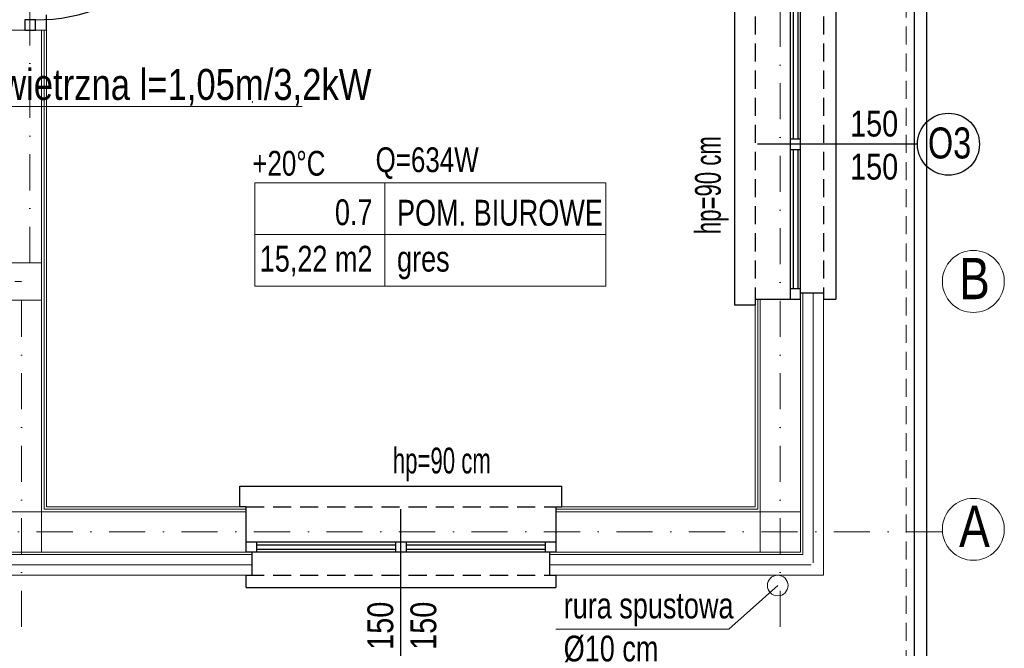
# Model space of a CAD drawing. Header units: inches. Extents: x 67073 to 287261, y -76160 to 48412.
# Tile 71 of 117: x 84219 to 84696, y -41907 to -41602. Entities that reach past the tile are written whole.
import ezdxf

# ---------------------------------------------------------------- set-up
doc = ezdxf.new("R2010")
doc.units = ezdxf.units.IN
doc.header["$MEASUREMENT"] = 0
doc.linetypes.add('DASHDOT', pattern=[1, 0.5, -0.25, 0, -0.25])
doc.linetypes.add('HIDDEN', pattern=[0.375, 0.25, -0.125])
for name, color, linetype in [('## 04 grzejniki opis', 102, 'Continuous'), ('p--drzwi', 251, 'Continuous'), ('p--obrzeże bet.', 252, 'Continuous'), ('p--okna', 251, 'Continuous'), ('p--opis okna', 181, 'Continuous'), ('p--opisy dodatkowe', 33, 'Continuous'), ('p--podciąg', 61, 'Continuous')]:
    doc.layers.add(name, color=color, linetype=linetype)
for name, color, linetype, lineweight in [('## 06 klimatyzator', 30, 'Continuous', 15), ('p-- ocieplenie-w.zew', 77, 'Continuous', 0), ('p--dach', 2, 'Continuous', 30), ('p--dach-rura spustowa', 2, 'Continuous', 0), ('p--opisy pomieszczeń', 31, 'Continuous', 0), ('p--osie konstr', 1, 'DASHDOT', 15), ('p--osie konstr.-NR', 1, 'DASHDOT', 15), ('p--płyta GK', 2, 'Continuous', 0), ('p--ściana szkielet', 3, 'Continuous', 0)]:
    doc.layers.add(name, color=color, linetype=linetype, lineweight=lineweight)
doc.styles.add('1-50', font='arial.ttf', dxfattribs={"width": 0.75, "height": 12.5})
doc.styles.get("Standard").update_dxf_attribs({"font": 'ARIAL.TTF', "width": 0.75})
doc.styles.add('STYL-1', font='Arial Narrow.ttf', dxfattribs={"width": 0.75})
doc.linetypes.add('BATTING', pattern='A,0.0001,-0.1,[134,ltypeshp.shx,S=0.1,R=0,X=-0.1,Y=0],-0.2,[134,ltypeshp.shx,S=0.1,R=180,X=0.1,Y=0],-0.1', length=0.4001)

# ---------------------------------------------------------------- blocks, each defined once
blk = doc.blocks.new('drzwi-90-100')
for p, q in [((10.1, 87.38), (5.05, 87.38)), ((5.05, 87.38), (5.05, 2.53)), ((10.1, 2.53), (10.1, 87.38)), ((5.05, 2.53), (0, 2.53)), ((0, 2.53), (0, -2.53)), ((5.05, -2.53), (5.05, 2.53)), ((5.05, 2.53), (10.1, 2.53)), ((100, 2.53), (94.95, 2.53)), ((94.95, 2.53), (94.95, -2.53)), ((100, -2.53), (100, 2.53)), ((0, -2.53), (5.05, -2.53)), ((94.95, -2.53), (100, -2.53))]:
    blk.add_line(p, q)
blk.add_arc((10.8, 3.23), 84.15, 359.5233, 90.4767)
blk = doc.blocks.new('okno-150-33.15')
at = {"linetype": 'Continuous', "ltscale": 35}
for p, q in [((-3, 10), (153, 10)), ((0, -39.15), (150, -39.15))]:
    blk.add_line(p, q, dxfattribs=at)
for p, q in [((-3, 0), (-3, 10)), ((153, 0), (153, 10)), ((0, 0), (-3, 0)), ((0, -21.95), (0, 0)), ((150, 0), (150, -21.95)), ((150, 0), (153, 0)), ((0, -21.95), (0, -16.95)), ((0, -16.95), (5, -16.95)), ((5, -16.95), (145, -16.95)), ((5, -16.95), (5, -21.95)), ((5, -18.45), (72.5, -18.45)), ((72.5, -21.95), (72.5, -16.95)), ((77.5, -16.95), (77.5, -21.95)), ((77.5, -18.45), (145, -18.45)), ((145, -21.95), (145, -16.95)), ((145, -16.95), (150, -16.95)), ((150, -16.95), (150, -21.95)), ((5, -21.95), (0, -21.95)), ((3, -33.15), (3, -21.95)), ((5, -20.61), (72.5, -20.61)), ((145, -21.95), (5, -21.95)), ((77.5, -20.61), (145, -20.61)), ((150, -21.95), (145, -21.95)), ((147, -21.95), (147, -33.15)), ((0, -39.15), (0, -33.15)), ((150, -33.15), (150, -39.15))]:
    blk.add_line(p, q)
at = {"linetype": 'HIDDEN', "ltscale": 35}
for p, q in [((0, 0), (150, 0)), ((0, -33.15), (150, -33.15))]:
    blk.add_line(p, q, dxfattribs=at)

msp = doc.modelspace()

# ---------------------------------------------------------------- linework, layer by layer
at = {"layer": '## 06 klimatyzator', "color": 192}
msp.add_line((84128.322, -41644.479), (84356.118, -41644.479), dxfattribs=at)
at = {"layer": '## 06 klimatyzator', "lineweight": 15}
msp.add_arc((84331.709, -41642.215), 0.367, 303.50779, 49.40559, dxfattribs=at)
at = {"layer": 'p-- ocieplenie-w.zew', "color": 0, "linetype": 'BATTING', "ltscale": 2}
for p, q in [((84603.585, -41865.323), (84603.585, -41734.673)), ((84331.89, -41866.323), (84203.356, -41866.323)), ((84602.585, -41866.323), (84475.89, -41866.323))]:
    msp.add_line(p, q, dxfattribs=at)
at = {"layer": 'p--dach', "color": 0, "linetype": 'HIDDEN', "lineweight": 20, "ltscale": 35}
msp.add_lwpolyline([(83368.585, -41106.923), (84648.585, -41106.923), (84648.585, -41951.323), (83368.585, -41951.323)], close=True, dxfattribs=at)
at = {"layer": 'p--dach-rura spustowa', "color": 0, "linetype": 'Continuous', "lineweight": 0, "ltscale": 75}
msp.add_circle((84586.385, -41876.323), 5, dxfattribs=at)
at = {"layer": 'p--obrzeże bet.', "color": 0, "linetype": 'Continuous', "ltscale": 35}
for points in [[(84205.185, -41921.323), (84658.585, -41921.323), (84658.585, -41136.923), (83358.585, -41136.923), (83358.585, -41927.323), (83811.985, -41927.323)], [(84199.185, -41915.323), (84652.585, -41915.323), (84652.585, -41142.923), (83364.585, -41142.923), (83364.585, -41921.323), (83817.985, -41921.323)]]:
    msp.add_lwpolyline(points, dxfattribs=at)
at = {"layer": 'p--opis okna', "color": 0}
for p, q in [((84654.047, -41662.673), (84576.585, -41662.673)), ((84403.89, -41916.785), (84403.89, -41839.323))]:
    msp.add_line(p, q, dxfattribs=at)
msp.add_circle((84669.047, -41662.673), 15, dxfattribs=at)
at = {"layer": 'p--opisy dodatkowe', "color": 0, "lineweight": 5}
msp.add_lwpolyline([(84478.959, -41897.513), (84562.735, -41897.513), (84586.385, -41876.323)], dxfattribs=at)
at = {"layer": 'p--opisy pomieszczeń', "color": 0}
for p, q in [((84396.086, -41681.384), (84396.086, -41731.384)), ((84503.086, -41706.384), (84333.086, -41706.384))]:
    msp.add_line(p, q, dxfattribs=at)
msp.add_lwpolyline([(84333.086, -41731.384), (84503.086, -41731.384), (84503.086, -41681.384), (84333.086, -41681.384)], close=True, dxfattribs=at)
at = {"layer": 'p--osie konstr', "color": 0, "linetype": 'DASHDOT', "ltscale": 35}
for p, q in [((84224.135, -41720.123), (84224.135, -41136.923)), ((84587.635, -41896.323), (84587.635, -41136.923)), ((83795.785, -41729.123), (84220.135, -41729.123)), ((84220.135, -41896.323), (84220.135, -41729.123)), ((84666.152, -41850.373), (83383.585, -41850.373))]:
    msp.add_line(p, q, dxfattribs=at)
at = {"layer": 'p--osie konstr.-NR', "color": 0, "linetype": 'Continuous', "ltscale": 35}
for centre in [(84681.1, -41729.123), (84681.1, -41849.123)]:
    msp.add_circle(centre, 15, dxfattribs=at)
at = {"layer": 'p--podciąg', "color": 0, "linetype": 'HIDDEN', "ltscale": 30}
msp.add_line((84232.335, -41607.473), (84232.335, -41507.473), dxfattribs=at)
at = {"layer": 'p--płyta GK', "color": 0, "ltscale": 35}
for p, q in [((84231.085, -41839.423), (84231.085, -41607.473)), ((84232.335, -41838.173), (84232.335, -41607.473)), ((84575.435, -41838.173), (84575.435, -41737.673)), ((84575.435, -41838.173), (84575.435, -41737.673)), ((84576.685, -41839.423), (84576.685, -41737.673)), ((84328.89, -41839.423), (84231.085, -41839.423)), ((84328.89, -41838.173), (84232.335, -41838.173)), ((84478.89, -41838.173), (84575.445, -41838.173)), ((84576.685, -41839.423), (84478.89, -41839.423))]:
    msp.add_line(p, q, dxfattribs=at)
at = {"layer": 'p--ściana szkielet', "color": 0, "ltscale": 2}
for p, q in [((84215.435, -41607.473), (84232.335, -41607.473)), ((84229.885, -41860.123), (84229.885, -41607.473)), ((84177.185, -41720.123), (84229.885, -41720.123)), ((84597.385, -41860.123), (84597.385, -41734.673)), ((84598.585, -41861.323), (84598.585, -41734.673)), ((84608.585, -41871.323), (84608.585, -41734.673)), ((84177.185, -41738.123), (84229.885, -41738.123)), ((84577.885, -41840.623), (84577.885, -41737.673)), ((84577.885, -41860.123), (84577.885, -41737.673)), ((84328.89, -41840.623), (84210.385, -41840.623)), ((84328.89, -41840.623), (84210.385, -41840.623)), ((84577.885, -41840.623), (84478.89, -41840.623)), ((84597.385, -41840.623), (84478.89, -41840.623)), ((84331.89, -41861.323), (84209.185, -41861.323)), ((84328.89, -41860.123), (84210.385, -41860.123)), ((84598.585, -41861.323), (84475.89, -41861.323)), ((84597.385, -41860.123), (84478.89, -41860.123)), ((84331.89, -41871.323), (84199.185, -41871.323)), ((84608.585, -41871.323), (84475.89, -41871.323))]:
    msp.add_line(p, q, dxfattribs=at)
at = {"layer": 'p--ściana szkielet', "color": 0, "ltscale": 35}
for points in [[(84608.585, -41734.673), (84597.385, -41734.673), (84597.385, -41737.673), (84575.435, -41737.673)], [(84328.89, -41838.173), (84328.89, -41860.125), (84331.89, -41860.125), (84331.89, -41871.323)], [(84478.89, -41839.173), (84478.89, -41860.125), (84475.89, -41860.125), (84475.89, -41871.323)]]:
    msp.add_lwpolyline(points, dxfattribs=at)

# ---------------------------------------------------------------- block references
at = {"layer": 'p--drzwi', "color": 0, "rotation": 270}
msp.add_blockref('drzwi-90-100', (84224.385, -41507.473), dxfattribs=at)
at = {"layer": 'p--okna', "color": 0, "linetype": 'Continuous', "xscale": -1, "rotation": 89.99999999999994}
msp.add_blockref('okno-150-33.15', (84575.435, -41587.673), dxfattribs=at)
at = {"layer": 'p--okna', "color": 0, "linetype": 'Continuous'}
msp.add_blockref('okno-150-33.15', (84328.89, -41838.173), dxfattribs=at)

# ---------------------------------------------------------------- texts
at = {"layer": '## 04 grzejniki opis', "char_height": 12, "attachment_point": 3}
for s, insert in [('+20%%dC\\P', (84367.357, -41665.901)), ('Q=634W', (84441.591, -41664.195))]:
    msp.add_mtext(s, dxfattribs=dict(at, insert=insert))
at = {"layer": '## 06 klimatyzator', "color": 192, "width": 0.8}
msp.add_text('kurtyna powietrzna l=1,05m/3,2kW', height=15, dxfattribs=at).set_placement((84132.034, -41641.223, 363.044))
at = {"layer": 'p--opis okna', "color": 0, "char_height": 12.5, "attachment_point": 7, "rotation": 90}
for s, insert, width, style in [('hp=90 cm', (84562.592, -41706.227), 128.63421, 'STYL-1'), ('{\\W0.8;150\\P150}', (84421.196, -41907.451), 45.287, '1-50')]:
    msp.add_mtext(s, dxfattribs=dict(at, insert=insert, width=width, style=style))
at = {"layer": 'p--opis okna', "color": 0}
for s, insert, char_height, width, attachment_point, style in [('{\\W0.8;150\\P150}', (84644.713, -41679.979), 12.5, 45.287, 9, '1-50'), ('O3', (84659.122, -41669.785), 15, 74.01038, 7, '1-50'), ('hp=90 cm', (84447.443, -41825.83), 12.5, 128.63421, 9, 'STYL-1')]:
    msp.add_mtext(s, dxfattribs=dict(at, insert=insert, char_height=char_height, width=width, attachment_point=attachment_point, style=style))
at = {"layer": 'p--opisy dodatkowe', "color": 0, "insert": (84482.729, -41879.73), "char_height": 12.5, "width": 177.1707, "attachment_point": 1, "style": '1-50'}
msp.add_mtext('rura spustowa\\P%%c10 cm', dxfattribs=at)
at = {"layer": 'p--opisy pomieszczeń', "color": 0, "char_height": 12.5, "style": '1-50'}
for s, insert, width, attachment_point in [('0.7', (84390.154, -41689.357), 98, 3), ('POM. BIUROWE', (84402.017, -41689.592), 106.86476, 1), ('15,22 m2', (84390.154, -41711.86), 98, 3), ('gres', (84402.017, -41711.86), 100, 1)]:
    msp.add_mtext(s, dxfattribs=dict(at, insert=insert, width=width, attachment_point=attachment_point))
at = {"layer": 'p--osie konstr.-NR', "color": 0, "linetype": 'Continuous', "ltscale": 35, "char_height": 20, "width": 63.5564, "attachment_point": 1}
for s, insert in [('{\\W0.8;B}', (84674.185, -41717.709)), ('\\W0.8;A', (84674.185, -41837.709))]:
    msp.add_mtext(s, dxfattribs=dict(at, insert=insert))

doc.saveas('drawing.dxf')
